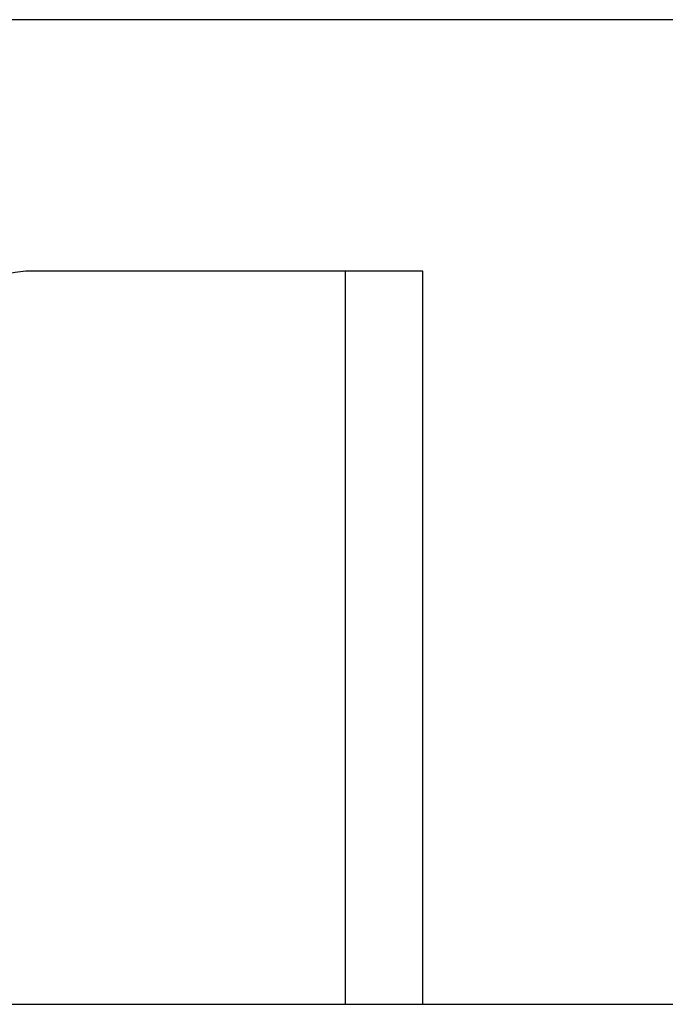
# Model space of a CAD drawing. Header units: inches. Extents: x 48.1 to 120.1, y 31.5 to 55.7.
# Tile 84 of 85: x 114.5 to 115.4, y 52.5 to 53.7. Entities that reach past the tile are written whole.
import ezdxf

# ---------------------------------------------------------------- set-up
doc = ezdxf.new("R2010")
doc.units = ezdxf.units.IN
doc.header["$MEASUREMENT"] = 0
doc.layers.add('Visible Edges(ANSI)', color=7, linetype='Continuous', lineweight=25)
doc.layers.add('Visible Tangent Edges(ANSI)', color=7, linetype='Continuous', lineweight=25)

msp = doc.modelspace()

# ---------------------------------------------------------------- linework, layer by layer
at = {"layer": 'Visible Edges(ANSI)'}
for p, q in [((119.1567, 53.7349), (48.951, 53.7349)), ((114.9548, 53.414), (114.5538, 53.414)), ((115.0538, 53.414), (114.9548, 53.414)), ((115.0538, 52.4782), (115.0538, 53.414)), ((64.5538, 52.4782), (118.5538, 52.4782))]:
    msp.add_line(p, q, dxfattribs=at)
msp.add_arc((114.5538, 53.289), 0.125, 90, 140.6904, dxfattribs=at)
at = {"layer": 'Visible Tangent Edges(ANSI)'}
msp.add_line((114.9548, 52.4782), (114.9548, 53.414), dxfattribs=at)

doc.saveas('drawing.dxf')
